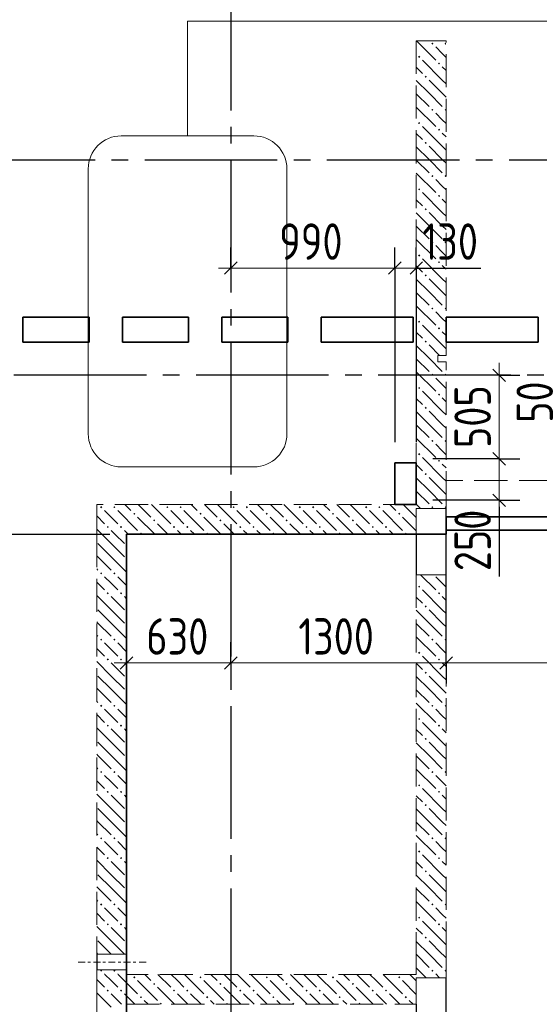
# Model space of a CAD drawing. Header units: millimetres. Extents: x 0 to 61017, y 0 to 42000.
# Tile 7 of 19: x 16445 to 19583, y 30500 to 36448. Entities that reach past the tile are written whole.
import ezdxf

# ---------------------------------------------------------------- set-up
doc = ezdxf.new("R2010")
doc.units = ezdxf.units.MM
doc.linetypes.add('______2', pattern=[270, 200, -70])
doc.linetypes.add('______5', pattern=[1100, 800, -100, 100, -100])
for name, color, linetype, lineweight in [('Standard', 7, 'Continuous', 25), ('ЖБ Балка Вышележаща', 7, 'Continuous', 25), ('Макрос окна_ макрос двери', 7, 'Continuous', 18), ('Оси', 40, '______5', 18), ('Примечания', 7, 'Continuous', 25), ('Размерная выноска', 7, 'Continuous', 13)]:
    doc.layers.add(name, color=color, linetype=linetype, lineweight=lineweight)
for name, color, linetype, lineweight, true_color in [('ЖБ Балка Нижележащая', 7, '______2', 25, 0x8c8cff), ('ЖБ Перекрытие верхний уровень', 7, 'Continuous', 25, 0xe0e0ff), ('ЖБ Стена верхний уровень', 7, 'Continuous', 25, 0x006e00)]:
    doc.layers.add(name, color=color, linetype=linetype, lineweight=lineweight, true_color=true_color)
doc.styles.add('GOST 2.304-81', font='txt')

msp = doc.modelspace()

# ---------------------------------------------------------------- hatches: boundary and pattern name
at = {"layer": 'ЖБ Стена верхний уровень', "linetype": 'Continuous', "lineweight": 18, "transparency": 33554687}
for points in [[(18930.5, 36303.1), (18937, 36309.6), (18943.5, 36303.1), (18937, 36296.6)], [(19010.5, 36303.1), (19016.9, 36309.6), (19020, 36306.6), (19020, 36299.7), (19016.9, 36296.6)], [(18850.5, 36223.1), (18857, 36229.6), (18863.5, 36223.1), (18857, 36216.6)], [(18970.5, 36183.1), (18977, 36189.6), (18983.5, 36183.1), (18977, 36176.6)], [(18890.5, 36103.1), (18897, 36109.6), (18903.4, 36103.1), (18897, 36096.6)], [(18930.5, 35903.1), (18937, 35909.6), (18943.5, 35903.1), (18937, 35896.6)], [(19010.5, 35903.1), (19016.9, 35909.6), (19020, 35906.6), (19020, 35899.7), (19016.9, 35896.6)], [(18850.5, 35823.1), (18857, 35829.6), (18863.5, 35823.1), (18857, 35816.6)], [(18970.5, 35783.1), (18977, 35789.6), (18983.5, 35783.1), (18977, 35776.6)], [(18890.5, 35703.1), (18897, 35709.6), (18903.4, 35703.1), (18897, 35696.6)], [(18930.5, 35503.1), (18937, 35509.6), (18943.5, 35503.1), (18937, 35496.6)], [(19010.5, 35503.1), (19016.9, 35509.6), (19020, 35506.6), (19020, 35499.7), (19016.9, 35496.6)], [(18850.5, 35423.1), (18857, 35429.6), (18863.5, 35423.1), (18857, 35416.6)], [(18970.5, 35383.1), (18977, 35389.6), (18983.5, 35383.1), (18977, 35376.6)], [(18890.5, 35303.1), (18897, 35309.6), (18903.4, 35303.1), (18897, 35296.6)], [(18930.5, 35103.1), (18937, 35109.6), (18943.5, 35103.1), (18937, 35096.6)], [(19010.5, 35103.1), (19016.9, 35109.6), (19020, 35106.6), (19020, 35099.7), (19016.9, 35096.6)], [(18850.5, 35023.1), (18857, 35029.6), (18863.5, 35023.1), (18857, 35016.6)], [(18970.5, 34983.1), (18977, 34989.6), (18983.5, 34983.1), (18977, 34976.6)], [(18890.5, 34903.1), (18897, 34909.6), (18903.4, 34903.1), (18897, 34896.6)], [(18930.5, 34703.1), (18937, 34709.6), (18943.5, 34703.1), (18937, 34696.6)], [(19010.5, 34703.1), (19016.9, 34709.6), (19020, 34706.6), (19020, 34699.7), (19016.9, 34696.6)], [(18850.5, 34623.1), (18857, 34629.6), (18863.5, 34623.1), (18857, 34616.6)], [(18970.5, 34583.1), (18977, 34589.6), (18983.5, 34583.1), (18977, 34576.6)], [(18890.5, 34503.1), (18897, 34509.6), (18903.4, 34503.1), (18897, 34496.6)], [(18930.5, 34303.1), (18937, 34309.6), (18943.5, 34303.1), (18937, 34296.6)], [(19010.5, 34303.1), (19016.9, 34309.6), (19020, 34306.6), (19020, 34299.7), (19016.9, 34296.6)], [(18850.5, 34223.1), (18857, 34229.6), (18863.5, 34223.1), (18857, 34216.6)], [(18970.5, 34183.1), (18977, 34189.6), (18983.5, 34183.1), (18977, 34176.6)], [(18890.5, 34103.1), (18897, 34109.6), (18903.4, 34103.1), (18897, 34096.6)], [(18930.5, 33903.1), (18937, 33909.6), (18943.5, 33903.1), (18937, 33896.6)], [(19010.5, 33903.1), (19016.9, 33909.6), (19020, 33906.6), (19020, 33899.7), (19016.9, 33896.6)], [(18850.5, 33823.1), (18857, 33829.6), (18863.5, 33823.1), (18857, 33816.6)], [(18970.5, 33783.1), (18977, 33789.6), (18983.5, 33783.1), (18977, 33776.6)], [(18890.5, 33703.1), (18897, 33709.6), (18903.4, 33703.1), (18897, 33696.6)], [(16930.5, 33503.1), (16937, 33509.6), (16943.5, 33503.1), (16937, 33496.6)], [(17010.5, 33503.1), (17016.9, 33509.6), (17023.4, 33503.1), (17016.9, 33496.6)], [(17330.5, 33503.1), (17337, 33509.6), (17343.5, 33503.1), (17337, 33496.6)], [(17410.5, 33503.1), (17416.9, 33509.6), (17423.4, 33503.1), (17416.9, 33496.6)], [(17730.5, 33503.1), (17737, 33509.6), (17743.5, 33503.1), (17737, 33496.6)], [(17810.5, 33503.1), (17816.9, 33509.6), (17823.4, 33503.1), (17816.9, 33496.6)], [(18130.5, 33503.1), (18137, 33509.6), (18143.5, 33503.1), (18137, 33496.6)], [(18210.5, 33503.1), (18216.9, 33509.6), (18223.4, 33503.1), (18216.9, 33496.6)], [(18530.5, 33503.1), (18537, 33509.6), (18543.5, 33503.1), (18537, 33496.6)], [(18610.5, 33503.1), (18616.9, 33509.6), (18623.4, 33503.1), (18616.9, 33496.6)], [(18930.5, 33503.1), (18937, 33509.6), (18943.5, 33503.1), (18937, 33496.6)], [(19010.5, 33503.1), (19016.9, 33509.6), (19020, 33506.6), (19020, 33499.7), (19016.9, 33496.6)], [(17130.5, 33463.1), (17137, 33469.6), (17143.5, 33463.1), (17137, 33456.6)], [(17250.5, 33423.1), (17257, 33429.6), (17263.5, 33423.1), (17257, 33416.6)], [(17530.5, 33463.1), (17537, 33469.6), (17543.5, 33463.1), (17537, 33456.6)], [(17650.5, 33423.1), (17657, 33429.6), (17663.5, 33423.1), (17657, 33416.6)], [(17930.5, 33463.1), (17937, 33469.6), (17943.5, 33463.1), (17937, 33456.6)], [(18050.5, 33423.1), (18057, 33429.6), (18063.5, 33423.1), (18057, 33416.6)], [(18330.5, 33463.1), (18337, 33469.6), (18343.5, 33463.1), (18337, 33456.6)], [(18450.5, 33423.1), (18457, 33429.6), (18463.5, 33423.1), (18457, 33416.6)], [(18730.5, 33463.1), (18737, 33469.6), (18743.5, 33463.1), (18737, 33456.6)], [(16970.5, 33383.1), (16977, 33389.6), (16983.5, 33383.1), (16977, 33376.6)], [(17050.5, 33383.1), (17057, 33389.6), (17063.5, 33383.1), (17057, 33376.6)], [(17370.5, 33383.1), (17377, 33389.6), (17383.5, 33383.1), (17377, 33376.6)], [(17450.5, 33383.1), (17457, 33389.6), (17463.5, 33383.1), (17457, 33376.6)], [(17770.5, 33383.1), (17777, 33389.6), (17783.5, 33383.1), (17777, 33376.6)], [(17850.5, 33383.1), (17857, 33389.6), (17863.5, 33383.1), (17857, 33376.6)], [(18170.5, 33383.1), (18177, 33389.6), (18183.5, 33383.1), (18177, 33376.6)], [(18250.5, 33383.1), (18257, 33389.6), (18263.5, 33383.1), (18257, 33376.6)], [(18570.5, 33383.1), (18577, 33389.6), (18583.5, 33383.1), (18577, 33376.6)], [(18650.5, 33383.1), (18657, 33389.6), (18663.5, 33383.1), (18657, 33376.6)], [(17170.5, 33343.1), (17177, 33349.6), (17183.5, 33343.1), (17180.3, 33340), (17173.6, 33340)], [(17570.5, 33343.1), (17577, 33349.6), (17583.5, 33343.1), (17580.3, 33340), (17573.6, 33340)], [(17970.5, 33343.1), (17977, 33349.6), (17983.5, 33343.1), (17980.3, 33340), (17973.6, 33340)], [(18370.5, 33343.1), (18377, 33349.6), (18383.5, 33343.1), (18380.3, 33340), (18373.6, 33340)], [(18770.5, 33343.1), (18777, 33349.6), (18783.5, 33343.1), (18780.3, 33340), (18773.6, 33340)], [(16930.5, 33103.1), (16937, 33109.6), (16943.5, 33103.1), (16937, 33096.6)], [(17010.5, 33103.1), (17016.9, 33109.6), (17023.4, 33103.1), (17016.9, 33096.6)], [(18850.5, 33023.1), (18857, 33029.6), (18863.5, 33023.1), (18857, 33016.6)], [(16970.5, 32983.1), (16977, 32989.6), (16983.5, 32983.1), (16977, 32976.6)], [(17050.5, 32983.1), (17057, 32989.6), (17063.5, 32983.1), (17057, 32976.6)], [(18970.5, 32983.1), (18977, 32989.6), (18983.5, 32983.1), (18977, 32976.6)], [(18890.5, 32903.1), (18897, 32909.6), (18903.4, 32903.1), (18897, 32896.6)], [(16930.5, 32703.1), (16937, 32709.6), (16943.5, 32703.1), (16937, 32696.6)], [(17010.5, 32703.1), (17016.9, 32709.6), (17023.4, 32703.1), (17016.9, 32696.6)], [(18930.5, 32703.1), (18937, 32709.6), (18943.5, 32703.1), (18937, 32696.6)], [(19010.5, 32703.1), (19016.9, 32709.6), (19020, 32706.6), (19020, 32699.7), (19016.9, 32696.6)], [(18850.5, 32623.1), (18857, 32629.6), (18863.5, 32623.1), (18857, 32616.6)], [(16970.5, 32583.1), (16977, 32589.6), (16983.5, 32583.1), (16977, 32576.6)], [(17050.5, 32583.1), (17057, 32589.6), (17063.5, 32583.1), (17057, 32576.6)], [(18970.5, 32583.1), (18977, 32589.6), (18983.5, 32583.1), (18977, 32576.6)], [(18890.5, 32503.1), (18897, 32509.6), (18903.4, 32503.1), (18897, 32496.6)], [(16930.5, 32303.1), (16937, 32309.6), (16943.5, 32303.1), (16937, 32296.6)], [(17010.5, 32303.1), (17016.9, 32309.6), (17023.4, 32303.1), (17016.9, 32296.6)], [(18930.5, 32303.1), (18937, 32309.6), (18943.5, 32303.1), (18937, 32296.6)], [(19010.5, 32303.1), (19016.9, 32309.6), (19020, 32306.6), (19020, 32299.7), (19016.9, 32296.6)], [(16970.5, 32183.1), (16977, 32189.6), (16983.5, 32183.1), (16977, 32176.6)], [(17050.5, 32183.1), (17057, 32189.6), (17063.5, 32183.1), (17057, 32176.6)], [(18850.5, 32223.1), (18857, 32229.6), (18863.5, 32223.1), (18857, 32216.6)], [(18970.5, 32183.1), (18977, 32189.6), (18983.5, 32183.1), (18977, 32176.6)], [(18890.5, 32103.1), (18897, 32109.6), (18903.4, 32103.1), (18897, 32096.6)], [(16930.5, 31903.1), (16937, 31909.6), (16943.5, 31903.1), (16937, 31896.6)], [(17010.5, 31903.1), (17016.9, 31909.6), (17023.4, 31903.1), (17016.9, 31896.6)], [(18930.5, 31903.1), (18937, 31909.6), (18943.5, 31903.1), (18937, 31896.6)], [(19010.5, 31903.1), (19016.9, 31909.6), (19020, 31906.6), (19020, 31899.7), (19016.9, 31896.6)], [(18850.5, 31823.1), (18857, 31829.6), (18863.5, 31823.1), (18857, 31816.6)], [(16970.5, 31783.1), (16977, 31789.6), (16983.5, 31783.1), (16977, 31776.6)], [(17050.5, 31783.1), (17057, 31789.6), (17063.5, 31783.1), (17057, 31776.6)], [(18970.5, 31783.1), (18977, 31789.6), (18983.5, 31783.1), (18977, 31776.6)], [(18890.5, 31703.1), (18897, 31709.6), (18903.4, 31703.1), (18897, 31696.6)], [(16930.5, 31503.1), (16937, 31509.6), (16943.5, 31503.1), (16937, 31496.6)], [(17010.5, 31503.1), (17016.9, 31509.6), (17023.4, 31503.1), (17016.9, 31496.6)], [(18930.5, 31503.1), (18937, 31509.6), (18943.5, 31503.1), (18937, 31496.6)], [(19010.5, 31503.1), (19016.9, 31509.6), (19020, 31506.6), (19020, 31499.7), (19016.9, 31496.6)], [(18850.5, 31423.1), (18857, 31429.6), (18863.5, 31423.1), (18857, 31416.6)], [(16970.5, 31383.1), (16977, 31389.6), (16983.5, 31383.1), (16977, 31376.6)], [(17050.5, 31383.1), (17057, 31389.6), (17063.5, 31383.1), (17057, 31376.6)], [(18970.5, 31383.1), (18977, 31389.6), (18983.5, 31383.1), (18977, 31376.6)], [(18890.5, 31303.1), (18897, 31309.6), (18903.4, 31303.1), (18897, 31296.6)], [(16930.5, 31103.1), (16937, 31109.6), (16943.5, 31103.1), (16937, 31096.6)], [(17010.5, 31103.1), (17016.9, 31109.6), (17023.4, 31103.1), (17016.9, 31096.6)], [(18930.5, 31103.1), (18937, 31109.6), (18943.5, 31103.1), (18937, 31096.6)], [(19010.5, 31103.1), (19016.9, 31109.6), (19020, 31106.6), (19020, 31099.7), (19016.9, 31096.6)], [(16970.5, 30983.1), (16977, 30989.6), (16983.5, 30983.1), (16977, 30976.6)], [(17050.5, 30983.1), (17057, 30989.6), (17063.5, 30983.1), (17057, 30976.6)], [(18850.5, 31023.1), (18857, 31029.6), (18863.5, 31023.1), (18857, 31016.6)], [(18970.5, 30983.1), (18977, 30989.6), (18983.5, 30983.1), (18977, 30976.6)], [(18890.5, 30903.1), (18897, 30909.6), (18903.4, 30903.1), (18897, 30896.6)], [(16930.5, 30703.1), (16934.8, 30707.5), (16939.1, 30707.5), (16943.5, 30703.1), (16937, 30696.6)], [(17010.5, 30703.1), (17014.8, 30707.5), (17019.1, 30707.5), (17023.4, 30703.1), (17016.9, 30696.6)], [(18930.5, 30703.1), (18937, 30709.6), (18943.5, 30703.1), (18937, 30696.6)], [(19010.5, 30703.1), (19016.9, 30709.6), (19020, 30706.6), (19020, 30699.7), (19016.9, 30696.6)], [(17130.5, 30663.1), (17137, 30669.6), (17143.5, 30663.1), (17137, 30656.6)], [(17530.5, 30663.1), (17537, 30669.6), (17543.5, 30663.1), (17537, 30656.6)], [(17930.5, 30663.1), (17937, 30669.6), (17943.5, 30663.1), (17937, 30656.6)], [(18330.5, 30663.1), (18337, 30669.6), (18343.5, 30663.1), (18337, 30656.6)], [(18730.5, 30663.1), (18737, 30669.6), (18743.5, 30663.1), (18737, 30656.6)], [(16970.5, 30583.1), (16977, 30589.6), (16983.5, 30583.1), (16977, 30576.6)], [(17050.5, 30583.1), (17057, 30589.6), (17063.5, 30583.1), (17057, 30576.6)], [(17250.5, 30623.1), (17257, 30629.6), (17263.5, 30623.1), (17257, 30616.6)], [(17370.5, 30583.1), (17377, 30589.6), (17383.5, 30583.1), (17377, 30576.6)], [(17450.5, 30583.1), (17457, 30589.6), (17463.5, 30583.1), (17457, 30576.6)], [(17650.5, 30623.1), (17657, 30629.6), (17663.5, 30623.1), (17657, 30616.6)], [(17770.5, 30583.1), (17777, 30589.6), (17783.5, 30583.1), (17777, 30576.6)], [(17850.5, 30583.1), (17857, 30589.6), (17863.5, 30583.1), (17857, 30576.6)], [(18050.5, 30623.1), (18057, 30629.6), (18063.5, 30623.1), (18057, 30616.6)], [(18170.5, 30583.1), (18177, 30589.6), (18183.5, 30583.1), (18177, 30576.6)], [(18250.5, 30583.1), (18257, 30589.6), (18263.5, 30583.1), (18257, 30576.6)], [(18450.5, 30623.1), (18457, 30629.6), (18463.5, 30623.1), (18457, 30616.6)], [(18570.5, 30583.1), (18577, 30589.6), (18583.5, 30583.1), (18577, 30576.6)], [(18650.5, 30583.1), (18657, 30589.6), (18663.5, 30583.1), (18657, 30576.6)], [(17170.5, 30543.1), (17177, 30549.6), (17183.5, 30543.1), (17177, 30536.6)], [(17570.5, 30543.1), (17577, 30549.6), (17583.5, 30543.1), (17577, 30536.6)], [(17970.5, 30543.1), (17977, 30549.6), (17983.5, 30543.1), (17977, 30536.6)], [(18370.5, 30543.1), (18377, 30549.6), (18383.5, 30543.1), (18377, 30536.6)], [(18770.5, 30543.1), (18777, 30549.6), (18783.5, 30543.1), (18777, 30536.6)], [(17290.5, 30503.1), (17297, 30509.6), (17303.4, 30503.1), (17300.3, 30500), (17293.6, 30500)], [(17690.5, 30503.1), (17697, 30509.6), (17703.4, 30503.1), (17700.3, 30500), (17693.6, 30500)], [(18090.5, 30503.1), (18097, 30509.6), (18103.4, 30503.1), (18100.3, 30500), (18093.6, 30500)], [(18490.5, 30503.1), (18497, 30509.6), (18503.4, 30503.1), (18500.3, 30500), (18493.6, 30500)]]:
    msp.add_hatch(color=7, dxfattribs=at).paths.add_polyline_path(points, flags=16)

# ---------------------------------------------------------------- linework, layer by layer
at = {"layer": 'Standard', "color": 251, "linetype": 'Continuous', "lineweight": -3, "true_color": 0x656565, "transparency": 33554687}
for p, q in [((17720, 34947.4), (17720, 35072.4)), ((18710, 34947.4), (18710, 35072.4)), ((18840, 34947.4), (18840, 35072.4)), ((17720, 34947.4), (17720, 34822.4)), ((17720, 34947.4), (17720, 34947.4)), ((18710, 34947.4), (18710, 34822.4)), ((18710, 34947.4), (18710, 33895)), ((18840, 34947.4), (18840, 34822.4)), ((18840, 34947.4), (18840, 33895)), ((19340, 34300), (19215, 34300)), ((19340, 34300), (19465, 34300)), ((19340, 34300), (19340, 34300)), ((19340, 33795), (19215, 33795)), ((19340, 33795), (19465, 33795)), ((19340, 33545), (19215, 33545)), ((19340, 33545), (19465, 33545)), ((17090, 32562.1), (17090, 33240)), ((17090, 32562.1), (17090, 32687.1)), ((17720, 32562.1), (17720, 32687.1)), ((19020, 32562.1), (19020, 32687.1)), ((17090, 32562.1), (17090, 32437.1)), ((17720, 32562.1), (17720, 32437.1)), ((17720, 32562.1), (17720, 32562.1)), ((19020, 32562.1), (19020, 32437.1))]:
    msp.add_line(p, q, dxfattribs=at)
at = {"layer": 'Standard', "color": 7, "linetype": 'Continuous', "lineweight": 25, "transparency": 33554687}
for p, q in [((17682.5, 34909.9), (17757.5, 34984.9)), ((18672.5, 34909.9), (18747.5, 34984.9)), ((18802.5, 34909.9), (18877.5, 34984.9)), ((19302.5, 34337.5), (19377.5, 34262.5)), ((19302.5, 33832.5), (19377.5, 33757.5)), ((19302.5, 33582.5), (19377.5, 33507.5)), ((17052.5, 32524.6), (17127.5, 32599.6)), ((17682.5, 32524.6), (17757.5, 32599.6)), ((18982.5, 32524.6), (19057.5, 32599.6))]:
    msp.add_line(p, q, dxfattribs=at)
at = {"layer": 'Standard', "color": 7, "linetype": 'Continuous', "lineweight": 13, "transparency": 33554687}
for p, q in [((17720, 34947.4), (17645, 34947.4)), ((17720, 34947.4), (18710, 34947.4)), ((18710, 34947.4), (18840, 34947.4)), ((18840, 34947.4), (18915, 34947.4)), ((19340, 34300), (19340, 34375)), ((19340, 34300), (19340, 33795)), ((19340, 33545), (19340, 33470)), ((17090, 32562.1), (17015, 32562.1)), ((17090, 32562.1), (17720, 32562.1)), ((17720, 32562.1), (19020, 32562.1)), ((19020, 32562.1), (21550, 32562.1))]:
    msp.add_line(p, q, dxfattribs=at)
at = {"layer": 'Standard', "color": 251, "linetype": 'Continuous', "lineweight": -3, "true_color": 0x656565, "transparency": 33554687}
for points in [[(19340, 33795), (19323, 33795), (19323, 33795), (18940, 33795)], [(19340, 33545), (19323, 33545), (19323, 33545), (18940, 33545)], [(16090, 33340), (16275, 33340), (16275, 33340), (16990, 33340)], [(19020, 32562.1), (19020, 32579.1), (19020, 32579.1), (19020, 32721.5), (19020, 32721.5), (19020, 32990.4), (19020, 32990.4), (19020, 33240)]]:
    msp.add_lwpolyline(points, dxfattribs=at)
at = {"layer": 'Standard', "color": 7, "linetype": 'Continuous', "lineweight": 13, "transparency": 33554687}
msp.add_lwpolyline([(19340, 33795), (19340, 33757.9), (19340, 33757.9), (19340, 33545)], dxfattribs=at)
at = {"layer": 'ЖБ Балка Вышележаща', "color": 7, "linetype": 'Continuous', "lineweight": 35, "transparency": 33554687}
for p, q in [((19020, 33445), (19020, 33365)), ((19020, 33365), (21550, 33365))]:
    msp.add_line(p, q, dxfattribs=at)
at = {"layer": 'ЖБ Балка Нижележащая', "color": 251, "linetype": '______2', "lineweight": 18, "true_color": 0x656565, "transparency": 33554687}
for p, q in [((21550, 33665), (19020, 33665)), ((19020, 33665), (19020, 33445))]:
    msp.add_line(p, q, dxfattribs=at)
at = {"layer": 'ЖБ Перекрытие верхний уровень', "color": 7, "linetype": 'Continuous', "lineweight": 35, "transparency": 33554687}
for p, q in [((16465, 34650), (16865, 34650)), ((16465, 34500), (16465, 34650)), ((16865, 34650), (16865, 34500)), ((17065, 34500), (17065, 34650)), ((17065, 34650), (17465, 34650)), ((17465, 34650), (17465, 34500)), ((17665, 34650), (18065, 34650)), ((17665, 34500), (17665, 34650)), ((18065, 34650), (18065, 34500)), ((18265, 34500), (18265, 34650)), ((18265, 34650), (18820, 34650)), ((18820, 34650), (18820, 34500)), ((19020, 34650), (19575, 34650)), ((19020, 34500), (19020, 34650)), ((19575, 34650), (19575, 34500)), ((16865, 34500), (16465, 34500)), ((17465, 34500), (17065, 34500)), ((18065, 34500), (17665, 34500)), ((18820, 34500), (18265, 34500)), ((19575, 34500), (19020, 34500)), ((18840, 33770), (18710, 33770)), ((18710, 33770), (18710, 33520)), ((18840, 33520), (18840, 33770)), ((18710, 33520), (18840, 33520)), ((19020, 33340), (19020, 33445)), ((19020, 33445), (21550, 33445)), ((17090, 28900), (17090, 33340)), ((17090, 33340), (19020, 33340))]:
    msp.add_line(p, q, dxfattribs=at)
at = {"layer": 'ЖБ Стена верхний уровень', "color": 251, "linetype": '______2', "lineweight": 13, "true_color": 0x656565, "transparency": 33554687}
for p, q in [((19020, 36320), (18840, 36320)), ((18840, 36320), (18840, 33520)), ((19020, 34420), (19020, 36320)), ((19020, 34420), (18970, 34420)), ((18970, 34420), (18970, 34380)), ((18970, 34380), (19020, 34380)), ((19020, 33520), (19020, 34380)), ((18840, 33520), (16910, 33520)), ((16910, 33520), (16910, 33340)), ((19020, 33495), (18840, 33495)), ((18840, 33495), (18840, 33480)), ((19020, 33495), (19020, 33520)), ((18840, 33480), (18840, 33340)), ((16910, 33340), (16910, 30802.5)), ((17090, 33340), (18840, 33340)), ((17090, 30802.5), (17090, 33340)), ((18840, 33095), (19020, 33095)), ((18840, 33095), (18840, 30800)), ((19020, 30800), (19020, 33095)), ((17090, 30802.5), (16910, 30802.5)), ((18840, 30800), (18840, 30680)), ((19020, 30660), (19020, 30800)), ((16910, 30707.5), (17090, 30707.5)), ((16910, 30707.5), (16910, 30680)), ((17090, 30680), (17090, 30707.5)), ((16910, 30680), (16910, 30500)), ((18840, 30680), (17090, 30680)), ((19020, 30660), (18840, 30660)), ((18840, 30500), (18840, 30660)), ((16910, 30500), (16910, 30370)), ((17090, 30500), (18840, 30500)), ((17090, 30370), (17090, 30500))]:
    msp.add_line(p, q, dxfattribs=at)
at = {"layer": 'ЖБ Стена верхний уровень', "color": 9, "linetype": 'Continuous', "lineweight": 18, "true_color": 0xc7c7c7, "transparency": 33554687}
for p, q in [((18840.1, 36320), (18957, 36203.1)), ((18997, 36243.1), (18957, 36283.1)), ((19020, 36220.1), (18997, 36243.1)), ((18997, 36083.1), (18877, 36203.1)), ((18997, 36163.1), (19020, 36140.1)), ((18840, 36160.1), (18877, 36123.1)), ((18916.9, 36003.1), (18840, 36080.1)), ((18916.9, 36083.1), (18997, 36003.1)), ((18997, 36083.1), (19020, 36060.1)), ((18840, 36000.1), (18916.9, 35923.1)), ((18916.9, 36003.1), (18997, 35923.1)), ((18997, 36003.1), (19020, 35980.1)), ((18840, 35920.1), (18957, 35803.1)), ((18997, 35843.1), (18957, 35883.1)), ((19020, 35820.1), (18997, 35843.1)), ((18840, 35760.1), (18877, 35723.1)), ((18997, 35683.1), (18877, 35803.1)), ((18997, 35763.1), (19020, 35740.1)), ((18916.9, 35603.1), (18840, 35680.1)), ((18916.9, 35683.1), (18997, 35603.1)), ((18997, 35683.1), (19020, 35660.1)), ((18840, 35600.1), (18916.9, 35523.1)), ((18916.9, 35603.1), (18997, 35523.1)), ((18997, 35603.1), (19020, 35580.1)), ((18840, 35520.1), (18957, 35403.1)), ((18997, 35443.1), (18957, 35483.1)), ((18997, 35283.1), (18877, 35403.1)), ((19020, 35420.1), (18997, 35443.1)), ((18840, 35360.1), (18877, 35323.1)), ((18997, 35363.1), (19020, 35340.1)), ((18916.9, 35203.1), (18840, 35280.1)), ((18916.9, 35283.1), (18997, 35203.1)), ((18997, 35283.1), (19020, 35260.1)), ((18840, 35200.1), (18916.9, 35123.1)), ((18916.9, 35203.1), (18997, 35123.1)), ((18997, 35203.1), (19020, 35180.1)), ((18840, 35120.1), (18957, 35003.1)), ((18997, 35043.1), (18957, 35083.1)), ((19020, 35020.1), (18997, 35043.1)), ((18997, 34883.1), (18877, 35003.1)), ((18840, 34960.1), (18877, 34923.1)), ((18997, 34963.1), (19020, 34940.1)), ((18916.9, 34803.1), (18840, 34880.1)), ((18916.9, 34883.1), (18997, 34803.1)), ((18997, 34883.1), (19020, 34860.1)), ((18840, 34800.1), (18916.9, 34723.1)), ((18916.9, 34803.1), (18997, 34723.1)), ((18997, 34803.1), (19020, 34780.1)), ((18840, 34720.1), (18957, 34603.1)), ((18997, 34643.1), (18957, 34683.1)), ((19020, 34620.1), (18997, 34643.1)), ((18840, 34560.1), (18877, 34523.1)), ((18997, 34483.1), (18877, 34603.1)), ((18997, 34563.1), (19020, 34540.1)), ((18916.9, 34403.1), (18840, 34480.1)), ((18916.9, 34483.1), (18980.1, 34420)), ((18997, 34483.1), (19020, 34460.1)), ((18840, 34400.1), (18916.9, 34323.1)), ((18916.9, 34403.1), (18997, 34323.1)), ((18840, 34320.1), (18957, 34203.1)), ((18997, 34243.1), (18957, 34283.1)), ((18997, 34083.1), (18877, 34203.1)), ((19020, 34220.1), (18997, 34243.1)), ((18840, 34160.1), (18877, 34123.1)), ((18997, 34163.1), (19020, 34140.1)), ((18916.9, 34083.1), (18997, 34003.1)), ((18997, 34083.1), (19020, 34060.1)), ((18916.9, 34003.1), (18840, 34080.1)), ((18840, 34000.1), (18916.9, 33923.1)), ((18916.9, 34003.1), (18997, 33923.1)), ((18997, 34003.1), (19020, 33980.1)), ((18840, 33920.1), (18957, 33803.1)), ((18997, 33843.1), (18957, 33883.1)), ((19020, 33820.1), (18997, 33843.1)), ((18997, 33683.1), (18877, 33803.1)), ((18840, 33760.1), (18877, 33723.1)), ((18997, 33763.1), (19020, 33740.1)), ((18916.9, 33603.1), (18840, 33680.1)), ((18916.9, 33683.1), (18997, 33603.1)), ((18997, 33683.1), (19020, 33660.1)), ((18840, 33600.1), (18916.9, 33523.1)), ((18916.9, 33603.1), (18997, 33523.1)), ((18997, 33603.1), (19020, 33580.1)), ((17080.1, 33520), (17116.9, 33483.1)), ((17160.1, 33520), (17237, 33443.1)), ((17240.1, 33520), (17357, 33403.1)), ((17480.1, 33520), (17516.9, 33483.1)), ((17560.1, 33520), (17637, 33443.1)), ((17640.1, 33520), (17757, 33403.1)), ((17880.1, 33520), (17916.9, 33483.1)), ((17960.1, 33520), (18037, 33443.1)), ((18040.1, 33520), (18157, 33403.1)), ((18280.1, 33520), (18316.9, 33483.1)), ((18360.1, 33520), (18437, 33443.1)), ((18440.1, 33520), (18557, 33403.1)), ((18680.1, 33520), (18716.9, 33483.1)), ((18760.1, 33520), (18837, 33443.1)), ((18840, 33520.1), (18840.1, 33520)), ((18840.1, 33520), (18865.1, 33495)), ((16910, 33450.1), (16957, 33403.1)), ((16997, 33443.1), (16957, 33483.1)), ((17037, 33403.1), (16997, 33443.1)), ((17037, 33483.1), (17157, 33363.1)), ((17157, 33443.1), (17260.1, 33340)), ((17397, 33443.1), (17357, 33483.1)), ((17437, 33403.1), (17397, 33443.1)), ((17437, 33483.1), (17557, 33363.1)), ((17557, 33443.1), (17660.1, 33340)), ((17797, 33443.1), (17757, 33483.1)), ((17837, 33403.1), (17797, 33443.1)), ((17837, 33483.1), (17957, 33363.1)), ((17957, 33443.1), (18060.1, 33340)), ((18197, 33443.1), (18157, 33483.1)), ((18237, 33403.1), (18197, 33443.1)), ((18237, 33483.1), (18357, 33363.1)), ((18357, 33443.1), (18460.1, 33340)), ((18597, 33443.1), (18557, 33483.1)), ((18637, 33403.1), (18597, 33443.1)), ((18637, 33483.1), (18757, 33363.1)), ((18757, 33443.1), (18840, 33360.1)), ((16940.1, 33340), (16910, 33370.1)), ((17340.1, 33340), (17277, 33403.1)), ((17740.1, 33340), (17677, 33403.1)), ((18140.1, 33340), (18077, 33403.1)), ((18540.1, 33340), (18477, 33403.1)), ((16997, 33283.1), (16940.1, 33340)), ((16997, 33363.1), (17020.1, 33340)), ((17020.1, 33340), (17077, 33283.1)), ((17077, 33363.1), (17100.1, 33340)), ((17397, 33363.1), (17420.1, 33340)), ((17477, 33363.1), (17500.1, 33340)), ((17797, 33363.1), (17820.1, 33340)), ((17877, 33363.1), (17900.1, 33340)), ((18197, 33363.1), (18220.1, 33340)), ((18277, 33363.1), (18300.1, 33340)), ((18597, 33363.1), (18620.1, 33340)), ((18677, 33363.1), (18700.1, 33340)), ((16916.9, 33283.1), (16997, 33203.1)), ((16997, 33283.1), (17077, 33203.1)), ((16916.9, 33203.1), (16910, 33210.1)), ((16916.9, 33203.1), (16997, 33123.1)), ((16997, 33203.1), (17090, 33110.1)), ((16910, 33130.1), (16916.9, 33123.1)), ((16997, 33043.1), (16957, 33083.1)), ((17037, 33083.1), (17090, 33030.1)), ((18865.1, 33095), (18957, 33003.1)), ((18997, 33043.1), (18957, 33083.1)), ((16910, 33050.1), (16957, 33003.1)), ((17037, 33003.1), (16997, 33043.1)), ((19020, 33020.1), (18997, 33043.1)), ((16997, 32883.1), (16910, 32970.1)), ((16997, 32963.1), (17077, 32883.1)), ((17077, 32963.1), (17090, 32950.1)), ((18840, 32960.1), (18877, 32923.1)), ((18997, 32883.1), (18877, 33003.1)), ((18997, 32963.1), (19020, 32940.1)), ((16916.9, 32883.1), (16997, 32803.1)), ((16997, 32883.1), (17077, 32803.1)), ((18916.9, 32803.1), (18840, 32880.1)), ((18916.9, 32883.1), (18997, 32803.1)), ((18997, 32883.1), (19020, 32860.1)), ((16916.9, 32803.1), (16910, 32810.1)), ((16916.9, 32803.1), (16997, 32723.1)), ((16997, 32803.1), (17090, 32710.1)), ((18840, 32800.1), (18916.9, 32723.1)), ((18916.9, 32803.1), (18997, 32723.1)), ((18997, 32803.1), (19020, 32780.1)), ((16910, 32730.1), (16916.9, 32723.1)), ((18840, 32720.1), (18957, 32603.1)), ((16997, 32643.1), (16957, 32683.1)), ((17037, 32683.1), (17090, 32630.1)), ((18997, 32643.1), (18957, 32683.1)), ((16910, 32650.1), (16957, 32603.1)), ((17037, 32603.1), (16997, 32643.1)), ((18997, 32483.1), (18877, 32603.1)), ((19020, 32620.1), (18997, 32643.1)), ((16997, 32483.1), (16910, 32570.1)), ((16997, 32563.1), (17077, 32483.1)), ((17077, 32563.1), (17090, 32550.1)), ((18840, 32560.1), (18877, 32523.1)), ((18997, 32563.1), (19020, 32540.1)), ((16916.9, 32483.1), (16997, 32403.1)), ((16997, 32483.1), (17077, 32403.1)), ((18916.9, 32403.1), (18840, 32480.1)), ((18916.9, 32483.1), (18997, 32403.1)), ((18997, 32483.1), (19020, 32460.1)), ((16916.9, 32403.1), (16910, 32410.1)), ((16916.9, 32403.1), (16997, 32323.1)), ((16997, 32403.1), (17090, 32310.1)), ((18840, 32400.1), (18916.9, 32323.1)), ((18916.9, 32403.1), (18997, 32323.1)), ((18997, 32403.1), (19020, 32380.1)), ((16910, 32330.1), (16916.9, 32323.1)), ((18840, 32320.1), (18957, 32203.1)), ((16910, 32250.1), (16957, 32203.1)), ((16997, 32243.1), (16957, 32283.1)), ((17037, 32203.1), (16997, 32243.1)), ((17037, 32283.1), (17090, 32230.1)), ((18997, 32243.1), (18957, 32283.1)), ((19020, 32220.1), (18997, 32243.1)), ((18997, 32083.1), (18877, 32203.1)), ((16997, 32083.1), (16910, 32170.1)), ((16997, 32163.1), (17077, 32083.1)), ((17077, 32163.1), (17090, 32150.1)), ((18840, 32160.1), (18877, 32123.1)), ((18997, 32163.1), (19020, 32140.1)), ((16916.9, 32083.1), (16997, 32003.1)), ((16997, 32083.1), (17077, 32003.1)), ((18916.9, 32003.1), (18840, 32080.1)), ((18916.9, 32083.1), (18997, 32003.1)), ((18997, 32083.1), (19020, 32060.1)), ((16916.9, 32003.1), (16910, 32010.1)), ((16916.9, 32003.1), (16997, 31923.1)), ((16997, 32003.1), (17090, 31910.1)), ((18840, 32000.1), (18916.9, 31923.1)), ((18916.9, 32003.1), (18997, 31923.1)), ((18997, 32003.1), (19020, 31980.1)), ((16910, 31930.1), (16916.9, 31923.1)), ((16997, 31843.1), (16957, 31883.1)), ((17037, 31883.1), (17090, 31830.1)), ((18840, 31920.1), (18957, 31803.1)), ((18997, 31843.1), (18957, 31883.1)), ((16910, 31850.1), (16957, 31803.1)), ((17037, 31803.1), (16997, 31843.1)), ((19020, 31820.1), (18997, 31843.1)), ((16997, 31683.1), (16910, 31770.1)), ((16997, 31763.1), (17077, 31683.1)), ((17077, 31763.1), (17090, 31750.1)), ((18997, 31683.1), (18877, 31803.1)), ((18997, 31763.1), (19020, 31740.1)), ((18840, 31760.1), (18877, 31723.1)), ((16916.9, 31683.1), (16997, 31603.1)), ((16997, 31683.1), (17077, 31603.1)), ((18916.9, 31603.1), (18840, 31680.1)), ((18916.9, 31683.1), (18997, 31603.1)), ((18997, 31683.1), (19020, 31660.1)), ((16916.9, 31603.1), (16910, 31610.1)), ((16916.9, 31603.1), (16997, 31523.1)), ((16997, 31603.1), (17090, 31510.1)), ((18840, 31600.1), (18916.9, 31523.1)), ((18916.9, 31603.1), (18997, 31523.1)), ((18997, 31603.1), (19020, 31580.1)), ((16910, 31530.1), (16916.9, 31523.1)), ((16997, 31443.1), (16957, 31483.1)), ((17037, 31483.1), (17090, 31430.1)), ((18840, 31520.1), (18957, 31403.1)), ((18997, 31443.1), (18957, 31483.1)), ((16910, 31450.1), (16957, 31403.1)), ((17037, 31403.1), (16997, 31443.1)), ((19020, 31420.1), (18997, 31443.1)), ((16997, 31283.1), (16910, 31370.1)), ((16997, 31363.1), (17077, 31283.1)), ((17077, 31363.1), (17090, 31350.1)), ((18840, 31360.1), (18877, 31323.1)), ((18997, 31283.1), (18877, 31403.1)), ((18997, 31363.1), (19020, 31340.1)), ((16916.9, 31283.1), (16997, 31203.1)), ((16997, 31283.1), (17077, 31203.1)), ((18916.9, 31203.1), (18840, 31280.1)), ((18916.9, 31283.1), (18997, 31203.1)), ((18997, 31283.1), (19020, 31260.1)), ((16916.9, 31203.1), (16910, 31210.1)), ((16916.9, 31203.1), (16997, 31123.1)), ((16997, 31203.1), (17090, 31110.1)), ((18840, 31200.1), (18916.9, 31123.1)), ((18916.9, 31203.1), (18997, 31123.1)), ((18997, 31203.1), (19020, 31180.1)), ((16910, 31130.1), (16916.9, 31123.1)), ((18840, 31120.1), (18957, 31003.1)), ((16910, 31050.1), (16957, 31003.1)), ((16997, 31043.1), (16957, 31083.1)), ((17037, 31083.1), (17090, 31030.1)), ((18997, 31043.1), (18957, 31083.1)), ((17037, 31003.1), (16997, 31043.1)), ((18997, 30883.1), (18877, 31003.1)), ((19020, 31020.1), (18997, 31043.1)), ((16997, 30883.1), (16910, 30970.1)), ((16997, 30963.1), (17077, 30883.1)), ((17077, 30963.1), (17090, 30950.1)), ((18840, 30960.1), (18877, 30923.1)), ((18997, 30963.1), (19020, 30940.1)), ((16916.9, 30883.1), (16997, 30803.1)), ((16997, 30883.1), (17077, 30803.1)), ((18916.9, 30803.1), (18840, 30880.1)), ((18916.9, 30883.1), (18997, 30803.1)), ((18997, 30883.1), (19020, 30860.1)), ((16916.9, 30803.1), (16910, 30810.1)), ((16916.9, 30803.1), (16917.6, 30802.5)), ((16997, 30803.1), (16997.6, 30802.5)), ((18840, 30800.1), (18840.1, 30800)), ((18840.1, 30800), (18916.9, 30723.1)), ((18916.9, 30803.1), (18920.1, 30800)), ((18920.1, 30800), (18997, 30723.1)), ((18997, 30803.1), (19000.1, 30800)), ((19000.1, 30800), (19020, 30780.1)), ((18840, 30720.1), (18900.1, 30660)), ((16910, 30650.1), (16957, 30603.1)), ((16960.1, 30680), (16957, 30683.1)), ((16997, 30643.1), (16960.1, 30680)), ((17037, 30603.1), (16997, 30643.1)), ((17037, 30683.1), (17040.1, 30680)), ((17040.1, 30680), (17157, 30563.1)), ((17157, 30643.1), (17277, 30523.1)), ((17200.1, 30680), (17237, 30643.1)), ((17280.1, 30680), (17357, 30603.1)), ((17397, 30643.1), (17360.1, 30680)), ((17437, 30603.1), (17397, 30643.1)), ((17440.1, 30680), (17557, 30563.1)), ((17557, 30643.1), (17677, 30523.1)), ((17600.1, 30680), (17637, 30643.1)), ((17680.1, 30680), (17757, 30603.1)), ((17797, 30643.1), (17760.1, 30680)), ((17837, 30603.1), (17797, 30643.1)), ((17840.1, 30680), (17957, 30563.1)), ((17957, 30643.1), (18077, 30523.1)), ((18000.1, 30680), (18037, 30643.1)), ((18080.1, 30680), (18157, 30603.1)), ((18197, 30643.1), (18160.1, 30680)), ((18237, 30603.1), (18197, 30643.1)), ((18240.1, 30680), (18357, 30563.1)), ((18357, 30643.1), (18477, 30523.1)), ((18400.1, 30680), (18437, 30643.1)), ((18480.1, 30680), (18557, 30603.1)), ((18597, 30643.1), (18560.1, 30680)), ((18637, 30603.1), (18597, 30643.1)), ((18640.1, 30680), (18757, 30563.1)), ((18757, 30643.1), (18840, 30560.1)), ((18800.1, 30680), (18837, 30643.1)), ((18980.1, 30660), (18957, 30683.1)), ((17380.1, 30500), (17277, 30603.1)), ((17780.1, 30500), (17677, 30603.1)), ((18180.1, 30500), (18077, 30603.1)), ((18580.1, 30500), (18477, 30603.1)), ((16980.1, 30500), (16910, 30570.1)), ((16997, 30563.1), (17060.1, 30500)), ((17077, 30563.1), (17140.1, 30500)), ((17220.1, 30500), (17197, 30523.1)), ((17397, 30563.1), (17460.1, 30500)), ((17477, 30563.1), (17540.1, 30500)), ((17620.1, 30500), (17597, 30523.1)), ((17797, 30563.1), (17860.1, 30500)), ((17877, 30563.1), (17940.1, 30500)), ((18020.1, 30500), (17997, 30523.1)), ((18197, 30563.1), (18260.1, 30500)), ((18277, 30563.1), (18340.1, 30500)), ((18420.1, 30500), (18397, 30523.1)), ((18597, 30563.1), (18660.1, 30500)), ((18677, 30563.1), (18740.1, 30500)), ((18820.1, 30500), (18797, 30523.1)), ((16997, 30483.1), (16980.1, 30500))]:
    msp.add_line(p, q, dxfattribs=at)
at = {"layer": 'ЖБ Стена верхний уровень', "color": 251, "linetype": '______2', "lineweight": 13, "true_color": 0x656565, "transparency": 33554687}
for points in [[(16840.2, 30755), (16798.4, 30755), (16840.2, 30755)], [(16856.7, 30755), (16873, 30755), (16856.7, 30755)], [(16932, 30755), (16890.2, 30755), (16932, 30755)], [(16947.5, 30755), (16963.8, 30755), (16947.5, 30755)], [(17022.5, 30755), (16980.7, 30755), (17022.5, 30755)], [(17039, 30755), (17055.3, 30755), (17039, 30755)], [(17114.3, 30755), (17072.5, 30755), (17114.3, 30755)], [(17129.8, 30755), (17146.1, 30755), (17129.8, 30755)], [(17208.8, 30755), (17167, 30755), (17208.8, 30755)]]:
    msp.add_lwpolyline(points, dxfattribs=at)
at = {"layer": 'Макрос окна_ макрос двери', "color": 7, "linetype": 'Continuous', "lineweight": -3, "transparency": 33554687}
for p, q in [((19020, 33095), (19020, 33495)), ((18840, 33340), (18840, 33095)), ((16910, 30802.5), (16910, 30707.5)), ((16910, 30775), (16910, 30735)), ((17090, 30735), (17090, 30802.5)), ((17090, 30735), (17090, 30775)), ((17090, 30707.5), (17090, 30735)), ((19020, 30260), (19020, 30660)), ((18840, 30500), (18840, 30260))]:
    msp.add_line(p, q, dxfattribs=at)
at = {"layer": 'Оси', "color": 8, "linetype": '______5', "lineweight": -3, "transparency": 33554687}
for p, q in [((17720, 38900), (17720, 16970)), ((43300, 35600), (4600, 35600)), ((50210, 34300), (4600, 34300)), ((50210, 34300), (4600, 34300))]:
    msp.add_line(p, q, dxfattribs=at)
at = {"layer": 'Примечания', "color": 7, "linetype": 'Continuous', "lineweight": 13, "transparency": 33554687}
for p, q in [((17058.7, 35746.2), (17858.7, 35746.2)), ((16858.7, 33946.2), (16858.7, 35546.2)), ((18058.7, 35546.2), (18058.7, 33946.2)), ((17858.7, 33746.2), (17058.7, 33746.2))]:
    msp.add_line(p, q, dxfattribs=at)
msp.add_lwpolyline([(20328.7, 36437.9), (17458.7, 36437.9), (17458.7, 35746.2)], dxfattribs=at)
for centre, start, end in [((17058.7, 35546.2), 90, 180), ((17858.7, 35546.2), 0, 90), ((17058.7, 33946.2), 180, 270), ((17858.7, 33946.2), 270, 0)]:
    msp.add_arc(centre, 200, start, end, dxfattribs=at)
at = {"layer": 'Размерная выноска', "color": 7, "linetype": 'Continuous', "lineweight": 25, "transparency": 33554687}
for p, q in [((18840, 34947.4), (19230, 34947.4)), ((19340, 33505), (19340, 33085))]:
    msp.add_line(p, q, dxfattribs=at)

# ---------------------------------------------------------------- texts
at = {"layer": 'Standard', "color": 7, "linetype": 'Continuous', "lineweight": 25, "transparency": 33554687, "char_height": 220, "attachment_point": 7, "style": 'GOST 2.304-81'}
for s, insert, width in [('990', (18011.7, 34997.4), 531.967), ('130', (18877.5, 34997.4), 469.509), ('630', (17209.5, 32612.1), 516.396), ('1300', (18127.6, 32612.2), 610.159)]:
    msp.add_mtext(s, dxfattribs=dict(at, insert=insert, width=width))
at = {"layer": 'Standard', "color": 7, "linetype": 'Continuous', "lineweight": 25, "transparency": 33554687, "char_height": 220, "attachment_point": 7, "rotation": 90, "style": 'GOST 2.304-81'}
for s, insert, width in [('505', (19290, 33859.9), 500.82), ('50', (19665, 34012.2), 375.741), ('250', (19290, 33116.5), 516.396)]:
    msp.add_mtext(s, dxfattribs=dict(at, insert=insert, width=width))

doc.saveas('drawing.dxf')
